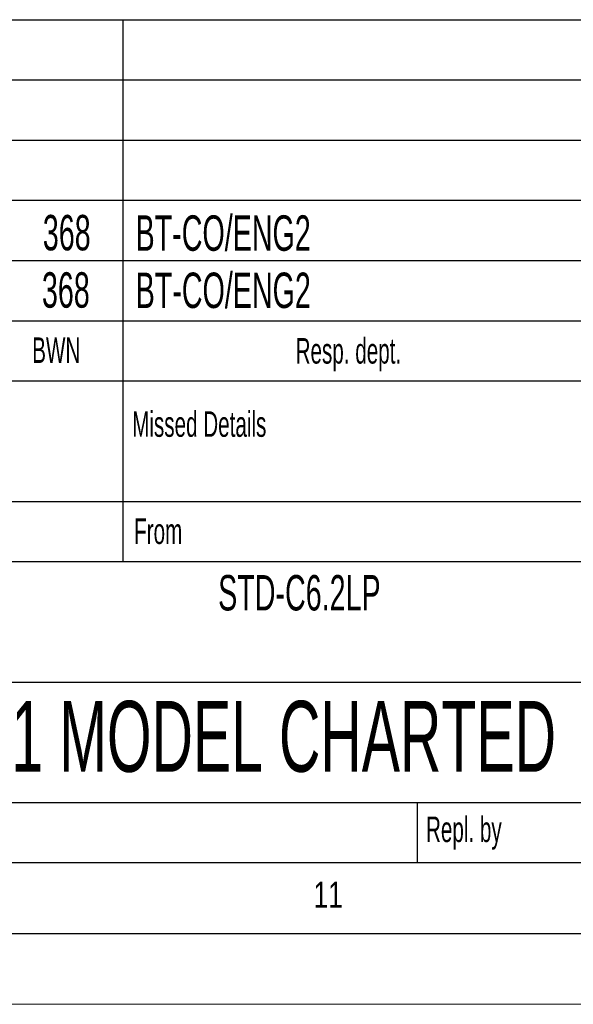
# Model space of a CAD drawing. Header units: millimetres. Extents: x 0 to 594, y 0 to 420.
# Tile 27 of 43: x 504 to 543, y 0 to 70. Entities that reach past the tile are written whole.
import ezdxf

# ---------------------------------------------------------------- set-up
doc = ezdxf.new("R2010")
doc.units = ezdxf.units.MM
doc.layers.add('FORMAT', color=7, linetype='Continuous')
doc.layers.add('SLD-0', color=7, linetype='Continuous')
doc.styles.add('SLDTEXTSTYLE0', font='TXT', dxfattribs={"width": 0.75})
doc.styles.add('SLDTEXTSTYLE1', font='TXT', dxfattribs={"width": 0.605})

msp = doc.modelspace()

# ---------------------------------------------------------------- linework, layer by layer
at = {"color": 7, "linetype": 'Continuous', "lineweight": 18}
msp.add_line((0, 0), (594, 0), dxfattribs=at)
at = {"layer": 'FORMAT'}
for p, q in [((399.4, 69.5), (584, 69.5)), ((399.4, 69.5), (584, 69.5)), ((399.4, 69.5), (584, 69.5)), ((511.2, 69.5), (511.2, 44)), ((399.4, 65.25), (584, 65.25)), ((399.4, 65.25), (584, 65.25)), ((511.2, 65.25), (511.2, 44)), ((399.4, 61), (584, 61)), ((399.4, 56.75), (584, 56.75)), ((399.4, 52.5), (584, 52.5)), ((399.4, 48.25), (584, 48.25)), ((399.4, 44), (584, 44)), ((511.2, 44), (511.2, 31.25)), ((399.4, 35.5), (584, 35.5)), ((477.4, 31.25), (584, 31.25)), ((477.4, 22.75), (584, 22.75)), ((477.4, 14.25), (584, 14.25)), ((532, 10), (532, 14.25)), ((20, 10), (584, 10)), ((399.4, 10), (584, 10)), ((15, 5), (589, 5))]:
    msp.add_line(p, q, dxfattribs=at)
at = {"layer": 'SLD-0'}
msp.add_line((399.4, 10), (584, 10), dxfattribs=at)

# ---------------------------------------------------------------- texts
at = {"layer": 'FORMAT'}
for s, insert, char_height, attachment_point, style in [('368', (507.237, 55.718), 2.5, 2, 'SLDTEXTSTYLE1'), ('BT-CO/ENG2', (512.094, 55.689), 2.5, 1, 'SLDTEXTSTYLE1'), ('368', (507.173, 51.671), 2.5, 2, 'SLDTEXTSTYLE1'), ('BT-CO/ENG2', (512.101, 51.648), 2.5, 1, 'SLDTEXTSTYLE1'), ('BWN', (504.799, 47.073), 1.8, 1, 'SLDTEXTSTYLE1'), ('Resp. dept.', (523.388, 47.025), 1.8, 1, 'SLDTEXTSTYLE1'), ('Missed Details', (511.854, 41.857), 1.8, 1, 'SLDTEXTSTYLE1'), ('From', (511.991, 34.295), 1.8, 1, 'SLDTEXTSTYLE1'), ('STD-C6.2LP', (523.655, 30.301), 2.5, 2, 'SLDTEXTSTYLE1'), ('1 MODEL CHARTED', (522.548, 21.416), 5, 2, 'SLDTEXTSTYLE1'), ('Repl. by', (532.589, 13.253), 1.8, 1, 'SLDTEXTSTYLE1'), ('11', (524.653, 8.668), 1.8521, 1, 'SLDTEXTSTYLE0')]:
    msp.add_mtext(s, dxfattribs=dict(at, insert=insert, char_height=char_height, attachment_point=attachment_point, style=style))

doc.saveas('drawing.dxf')
